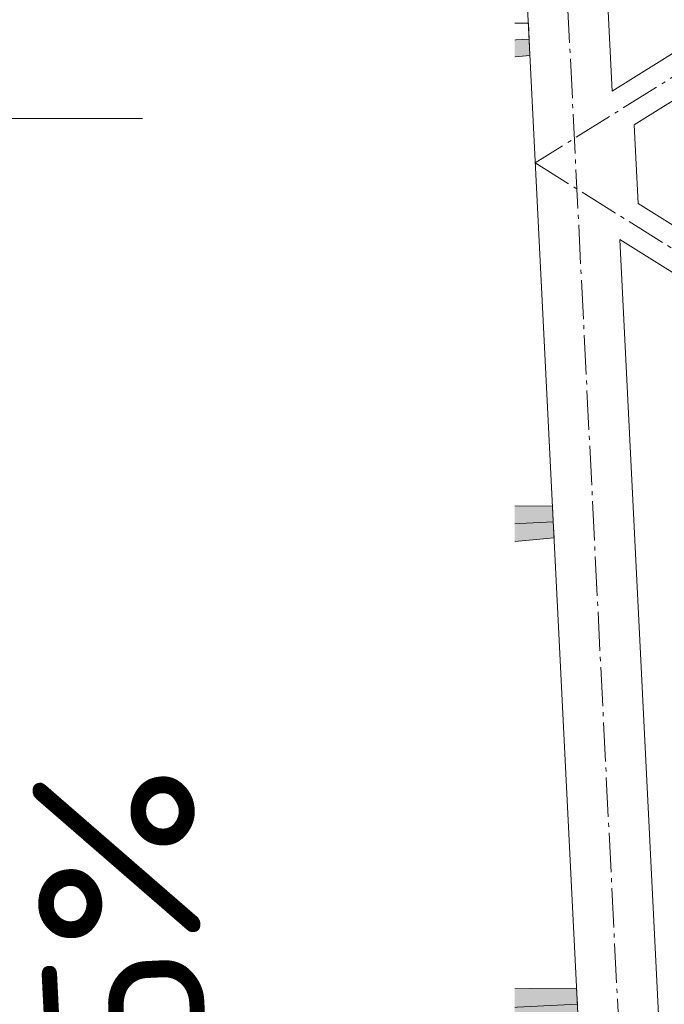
# Model space of a CAD drawing. Header units: millimetres. Extents: x -15830 to 4680139, y -28864 to 2281735.
# Tile 81 of 256: x 118194 to 119794, y 125493 to 127939. Entities that reach past the tile are written whole.
import ezdxf
from ezdxf import colors
from ezdxf.entities.mleader import LeaderData, LeaderLine
from ezdxf.enums import TextEntityAlignment as Align
from ezdxf.math import Vec2, Vec3

# ---------------------------------------------------------------- set-up
doc = ezdxf.new("R2010")
doc.units = ezdxf.units.MM
for name, pattern in [('AM_DIN_G_W050', [13.75, 9.75, -1.5, 1, -1.5]), ('CARKOVANA', [5, 3, -2]), ('DASHDOT', [25.4, 12.7, -6.35, 0, -6.35]), ('HIDDEN', [9.525, 6.35, -3.175])]:
    doc.linetypes.add(name, pattern=pattern)
doc.layers.add('_____detaily', color=1, linetype='Continuous')
for name, color, linetype, lineweight in [('A99_N_kce-pohl', 1, 'Continuous', 9), ('A99_N_kce-rez-sil', 6, 'Continuous', 18), ('A99_N_kce-rez-ten', 4, 'Continuous', 9), ('A99_N_kce-rez-ten @ 200', 4, 'Continuous', 9), ('A99_N_koty-200-vysk', 6, 'Continuous', 9), ('A99_N_sraf', 252, 'Continuous', 0), ('A99_N_txt-popis-50', 240, 'Continuous', 9), ('A99_N_txt-popis-50 @ 200', 240, 'Continuous', 9), ('A99_N_txt-popis-50 @ 50', 240, 'Continuous', 9), ('A99_N_znaceni 200', 5, 'Continuous', 5), ('A99_N_znaceni 50', 5, 'Continuous', 5), ('A99_S_kce-pohl', 7, 'Continuous', 5), ('A99_S_kce-rez-sil', 7, 'Continuous', 15), ('A99_S_kce-rez-ten', 7, 'Continuous', 9), ('A99_S_sraf', 252, 'Continuous', 9)]:
    doc.layers.add(name, color=color, linetype=linetype, lineweight=lineweight)
doc.styles.add('A99_popis', font='isocpeur.ttf')
doc.styles.add('ad_popis 100', font='isocpeur.ttf', dxfattribs={"height": 200})
doc.linetypes.add('IZOLACE', pattern='A,0.00254,-2.54,[134,ltypeshp.shx,S=2.54,R=0,X=-2.54,Y=0],-5.08,[134,ltypeshp.shx,S=2.54,R=180,X=2.54,Y=0],-2.54', length=10.16254)

# ---------------------------------------------------------------- blocks, each defined once
blk = doc.blocks.new('*U50')
at = {"color": 0}
blk.add_line((-0.005, -4.445), (-0.005, -22.145), dxfattribs=at)
at = {"color": 0, "linetype": 'ByBlock', "style": 'A99_popis', "width": 0.953108}
blk.add_attdef('SKLADBA', text='', height=3, rotation=0.0103, dxfattribs=at).set_placement((-2.863, -1.506), (2.855, -1.505), align=Align.FIT)
blk = doc.blocks.new('*U57')
at = {"color": 0}
for p, q in [((-0.721, 4.139), (-4.149, 0.711)), ((4.139, 0.711), (0.711, 4.139)), ((-4.149, -0.721), (-0.721, -4.149)), ((0.711, -4.149), (4.139, -0.721)), ((-0.005, -4.445), (-0.005, -38.56))]:
    blk.add_line(p, q, dxfattribs=at)
for centre, start, end in [((-0.005, 3.424), 45, 135), ((-3.433, -0.005), 135, 225), ((3.424, -0.005), 315, 45), ((-0.005, -3.433), 225, 315)]:
    blk.add_arc(centre, 1.012, start, end, dxfattribs=at)
at = {"color": 0, "linetype": 'ByBlock', "style": 'A99_popis', "width": 0.953108}
blk.add_attdef('SKLADBA', text='', height=3, rotation=0.01026, dxfattribs=at).set_placement((-2.863, -1.506), (2.855, -1.505), align=Align.FIT)
blk = doc.blocks.new('Befestiger_gross')
at = {"layer": '_____detaily', "linetype": 'Continuous', "lineweight": -2}
for p, q in [((0.5, 0.5), (0, 0)), ((0.5, 0.5), (0, 0)), ((0.5, -0.5), (0, 0)), ((0.5, -0.5), (0, 0)), ((2.1, 0.5), (0.5, 0.5)), ((2.1, 0.5), (0.5, 0.5)), ((0.6, 0.5), (0.6, 0.5)), ((0.6, 0.5), (0.6, 0.5)), ((0.6, 0.5), (0.6, 0.5)), ((0.6, 0.5), (0.6, 0.5)), ((1.7, -1), (2.3, 1)), ((2.3, 1), (2.1, 0.5)), ((2.3, 1), (2.5, 0.5)), ((2.3, 1), (2.5, 0.5)), ((3.3, 0.5), (2.5, 0.5)), ((3.3, 0.5), (2.5, 0.5)), ((2.9, -1), (3.5, 1)), ((3.5, 1), (3.3, 0.5)), ((3.5, 1), (3.7, 0.5)), ((3.5, 1), (3.7, 0.5)), ((4.5, 0.5), (3.7, 0.5)), ((4.5, 0.5), (3.7, 0.5)), ((4, -1), (4.7, 1)), ((4.5, 0.5), (4.7, 1)), ((4.7, 1), (4.8, 0.5)), ((4.7, 1), (4.8, 0.5)), ((5.7, 0.5), (4.8, 0.5)), ((5.7, 0.5), (4.8, 0.5)), ((5.2, -1), (5.9, 1)), ((5.7, 0.5), (5.9, 1)), ((5.9, 1), (6, 0.5)), ((5.9, 1), (6, 0.5)), ((6.9, 0.5), (6, 0.5)), ((6, 0.5), (6, 0.5)), ((6.9, 0.5), (6, 0.5)), ((6, 0.5), (6, 0.5)), ((6.4, -1), (7, 1)), ((6.9, 0.5), (7, 1)), ((7, 1), (7.2, 0.5)), ((7, 1), (7.2, 0.5)), ((8.1, 0.5), (7.2, 0.5)), ((8.1, 0.5), (7.2, 0.5)), ((7.6, -1), (8.2, 1)), ((8.1, 0.5), (8.2, 1)), ((8.2, 1), (8.4, 0.5)), ((8.2, 1), (8.4, 0.5)), ((9.3, 0.5), (8.4, 0.5)), ((9.3, 0.5), (8.4, 0.5)), ((8.8, -1), (9.4, 1)), ((9.3, 0.5), (9.4, 1)), ((9.4, 1), (9.6, 0.5)), ((9.4, 1), (9.6, 0.5)), ((10.5, 0.5), (9.6, 0.5)), ((10.5, 0.5), (9.6, 0.5)), ((10, -1), (10.6, 1)), ((10.6, 1), (10.5, 0.5)), ((10.6, 1), (10.8, 0.5)), ((10.6, 1), (10.8, 0.5)), ((11.6, 0.5), (10.8, 0.5)), ((11.6, 0.5), (10.8, 0.5)), ((11.2, -1), (11.8, 1)), ((11.8, 1), (11.6, 0.5)), ((11.8, 1), (12, 0.5)), ((11.8, 1), (12, 0.5)), ((12.8, 0.5), (12, 0.5)), ((12.8, 0.5), (12, 0.5)), ((12.4, -1), (13, 1)), ((13, 1), (12.8, 0.5)), ((13, 1), (13.1, 0.5)), ((13, 1), (13.1, 0.5)), ((14, 0.5), (13.1, 0.5)), ((14, 0.5), (13.1, 0.5)), ((13.5, -1), (14.2, 1)), ((14.2, 1), (14, 0.5)), ((14.2, 1), (14.3, 0.5)), ((14.2, 1), (14.3, 0.5)), ((15.2, 0.5), (14.3, 0.5)), ((14.3, 0.5), (14.3, 0.5)), ((15.2, 0.5), (14.3, 0.5)), ((14.3, 0.5), (14.3, 0.5)), ((14.7, -1), (15.4, 1)), ((15.4, 1), (15.2, 0.5)), ((15.4, 1), (15.5, 0.5)), ((15.4, 1), (15.5, 0.5)), ((16.4, 0.5), (15.5, 0.5)), ((16.4, 0.5), (15.5, 0.5)), ((15.9, -1), (16.5, 1)), ((16.5, 1), (16.4, 0.5)), ((16.5, 1), (16.7, 0.5)), ((16.5, 1), (16.7, 0.5)), ((17.6, 0.5), (16.7, 0.5)), ((17.6, 0.5), (16.7, 0.5)), ((17.1, -1), (17.7, 1)), ((17.7, 1), (17.6, 0.5)), ((17.7, 1), (17.9, 0.5)), ((17.7, 1), (17.9, 0.5)), ((18.8, 0.5), (17.9, 0.5)), ((18.8, 0.5), (17.9, 0.5)), ((18.3, -1), (18.9, 1)), ((18.9, 1), (18.8, 0.5)), ((18.9, 1), (19.1, 0.5)), ((18.9, 1), (19.1, 0.5)), ((19.9, 0.5), (19.1, 0.5)), ((19.9, 0.5), (19.1, 0.5)), ((19.5, -1), (20.1, 1.1)), ((20.1, 1.1), (19.9, 0.5)), ((20.1, 1.1), (20.3, 0.5)), ((20.1, 1.1), (20.3, 0.5)), ((21.1, 0.5), (20.3, 0.5)), ((20.3, 0.5), (20.3, 0.5)), ((21.1, 0.5), (20.3, 0.5)), ((20.3, 0.5), (20.3, 0.5)), ((20.7, -1), (21.3, 1.1)), ((21.3, 1.1), (21.1, 0.5)), ((21.3, 1.1), (21.5, 0.5)), ((21.3, 1.1), (21.5, 0.5)), ((22.3, 0.5), (21.5, 0.5)), ((22.3, 0.5), (21.5, 0.5)), ((21.8, -1), (22.5, 1.1)), ((22.5, 1.1), (22.3, 0.5)), ((22.5, 1.1), (22.6, 0.5)), ((22.5, 1.1), (22.6, 0.5)), ((23.5, 0.5), (22.6, 0.5)), ((23.5, 0.5), (22.6, 0.5)), ((23, -1), (23.7, 1.1)), ((23.7, 1.1), (23.5, 0.5)), ((23.7, 1.1), (23.8, 0.5)), ((23.7, 1.1), (23.8, 0.5)), ((24.7, 0.5), (23.8, 0.5)), ((24.7, 0.5), (23.8, 0.5)), ((24.2, -1), (24.9, 1.1)), ((24.9, 1.1), (24.7, 0.5)), ((24.9, 1.1), (25, 0.5)), ((24.9, 1.1), (25, 0.5)), ((25.9, 0.5), (25, 0.5)), ((25.9, 0.5), (25, 0.5)), ((25.4, -1), (26, 1.1)), ((26, 1.1), (25.9, 0.5)), ((26, 1.1), (26.2, 0.5)), ((26, 1.1), (26.2, 0.5)), ((27, 0.5), (26.2, 0.5)), ((27, 0.5), (26.2, 0.5)), ((26.5, -1), (27.2, 1)), ((27.2, 1), (27, 0.5)), ((27.2, 1), (27.3, 0.5)), ((27.2, 1), (27.3, 0.5)), ((28.2, 0.5), (27.3, 0.5)), ((28.2, 0.5), (27.3, 0.5)), ((27.7, -1), (28.4, 1)), ((28.4, 1), (28.2, 0.5)), ((28.4, 1), (28.5, 0.5)), ((28.4, 1), (28.5, 0.5)), ((29.4, 0.5), (28.5, 0.5)), ((28.5, 0.5), (28.5, 0.5)), ((29.4, 0.5), (28.5, 0.5)), ((28.5, 0.5), (28.5, 0.5)), ((28.9, -1), (29.6, 1)), ((29.6, 1), (29.4, 0.5)), ((29.6, 1), (29.7, 0.5)), ((29.6, 1), (29.7, 0.5)), ((30.6, 0.5), (29.7, 0.5)), ((30.6, 0.5), (29.7, 0.5)), ((30.1, -1), (30.7, 1)), ((30.7, 1), (30.6, 0.5)), ((30.7, 1), (30.9, 0.5)), ((30.7, 1), (30.9, 0.5)), ((31.8, 0.5), (30.9, 0.5)), ((31.8, 0.5), (30.9, 0.5)), ((31.3, -1), (31.9, 1)), ((31.9, 1), (31.8, 0.5)), ((31.9, 1), (32.1, 0.5)), ((31.9, 1), (32.1, 0.5)), ((33, 0.5), (32.1, 0.5)), ((33, 0.5), (32.1, 0.5)), ((32.5, -1), (33.1, 1)), ((33.1, 1), (33, 0.5)), ((33.1, 1), (33.3, 0.5)), ((33.1, 1), (33.3, 0.5)), ((34.1, 0.5), (33.3, 0.5)), ((34.1, 0.5), (33.3, 0.5)), ((33.7, -1), (34.3, 1)), ((34.3, 1), (34.1, 0.5)), ((34.3, 1), (34.5, 0.5)), ((34.3, 1), (34.5, 0.5)), ((36.5, 0.5), (34.5, 0.5)), ((36.5, 0.5), (34.5, 0.5)), ((36.5, 0.5), (37.3, 1.4)), ((36.5, 0.5), (37.3, 1.4)), ((37.3, -1.4), (37.3, 1.4)), ((37.3, -1.4), (37.3, 1.4)), ((1.5, -0.5), (0.5, -0.5)), ((1.5, -0.5), (0.5, -0.5)), ((1.5, -0.5), (1.7, -1)), ((1.5, -0.5), (1.7, -1)), ((1.7, -1), (1.8, -0.5)), ((2.7, -0.5), (1.8, -0.5)), ((2.7, -0.5), (1.8, -0.5)), ((2.7, -0.5), (2.9, -1)), ((2.7, -0.5), (2.9, -1)), ((2.9, -1), (3, -0.5)), ((3.9, -0.5), (3, -0.5)), ((3.9, -0.5), (3, -0.5)), ((3.9, -0.5), (4, -1)), ((3.9, -0.5), (4, -1)), ((4.2, -0.5), (4, -1)), ((5.1, -0.5), (4.2, -0.5)), ((5.1, -0.5), (4.2, -0.5)), ((5.1, -0.5), (5.2, -1)), ((5.1, -0.5), (5.2, -1)), ((5.4, -0.5), (5.2, -1)), ((6.3, -0.5), (5.4, -0.5)), ((6.3, -0.5), (5.4, -0.5)), ((6.3, -0.5), (6.4, -1)), ((6.3, -0.5), (6.4, -1)), ((6.6, -0.5), (6.4, -1)), ((7.4, -0.5), (6.6, -0.5)), ((7.4, -0.5), (6.6, -0.5)), ((7.4, -0.5), (7.6, -1)), ((7.4, -0.5), (7.6, -1)), ((7.8, -0.5), (7.6, -1)), ((8.6, -0.5), (7.8, -0.5)), ((8.6, -0.5), (7.8, -0.5)), ((8.6, -0.5), (8.8, -1)), ((8.6, -0.5), (8.8, -1)), ((8.9, -0.5), (8.8, -1)), ((9.8, -0.5), (8.9, -0.5)), ((9.8, -0.5), (8.9, -0.5)), ((9.8, -0.5), (10, -1)), ((9.8, -0.5), (10, -1)), ((10.1, -0.5), (10, -1)), ((11, -0.5), (10.1, -0.5)), ((11, -0.5), (10.1, -0.5)), ((11, -0.5), (11.2, -1)), ((11, -0.5), (11.2, -1)), ((11.3, -0.5), (11.2, -1)), ((12.2, -0.5), (11.3, -0.5)), ((12.2, -0.5), (11.3, -0.5)), ((12.2, -0.5), (12.3, -1)), ((12.2, -0.5), (12.3, -1)), ((12.5, -0.5), (12.3, -1)), ((13.4, -0.5), (12.5, -0.5)), ((13.4, -0.5), (12.5, -0.5)), ((13.4, -0.5), (13.5, -1)), ((13.4, -0.5), (13.5, -1)), ((13.7, -0.5), (13.5, -1)), ((14.6, -0.5), (13.7, -0.5)), ((14.6, -0.5), (13.7, -0.5)), ((14.6, -0.5), (14.7, -1)), ((14.6, -0.5), (14.7, -1)), ((14.9, -0.5), (14.7, -1)), ((15.7, -0.5), (14.9, -0.5)), ((15.7, -0.5), (14.9, -0.5)), ((15.7, -0.5), (15.9, -1)), ((15.7, -0.5), (15.9, -1)), ((16.1, -0.5), (15.9, -1)), ((16.9, -0.5), (16.1, -0.5)), ((16.9, -0.5), (16.1, -0.5)), ((16.9, -0.5), (17.1, -1)), ((16.9, -0.5), (17.1, -1)), ((17.2, -0.5), (17.1, -1)), ((18.1, -0.5), (17.2, -0.5)), ((18.1, -0.5), (17.2, -0.5)), ((18.1, -0.5), (18.3, -1)), ((18.1, -0.5), (18.3, -1)), ((18.4, -0.5), (18.3, -1)), ((19.3, -0.5), (18.4, -0.5)), ((19.3, -0.5), (18.4, -0.5)), ((19.3, -0.5), (19.5, -1)), ((19.3, -0.5), (19.5, -1)), ((19.6, -0.5), (19.5, -1)), ((20.5, -0.5), (19.6, -0.5)), ((20.5, -0.5), (19.6, -0.5)), ((20.5, -0.5), (20.7, -1)), ((20.5, -0.5), (20.7, -1)), ((20.8, -0.5), (20.7, -1)), ((21.7, -0.5), (20.8, -0.5)), ((21.7, -0.5), (20.8, -0.5)), ((21.7, -0.5), (21.8, -1)), ((21.7, -0.5), (21.8, -1)), ((22, -0.5), (21.8, -1)), ((22.9, -0.5), (22, -0.5)), ((22.9, -0.5), (22, -0.5)), ((22.9, -0.5), (23, -1)), ((22.9, -0.5), (23, -1)), ((23.2, -0.5), (23, -1)), ((24.1, -0.5), (23.2, -0.5)), ((24.1, -0.5), (23.2, -0.5)), ((24.1, -0.5), (24.2, -1)), ((24.1, -0.5), (24.2, -1)), ((24.4, -0.5), (24.2, -1)), ((25.3, -0.5), (24.4, -0.5)), ((25.3, -0.5), (24.4, -0.5)), ((25.3, -0.5), (25.4, -1)), ((25.3, -0.5), (25.4, -1)), ((25.6, -0.5), (25.4, -1)), ((26.4, -0.5), (25.6, -0.5)), ((26.4, -0.5), (25.6, -0.5)), ((26.4, -0.5), (26.5, -1)), ((26.4, -0.5), (26.5, -1)), ((26.7, -0.5), (26.5, -1)), ((27.6, -0.5), (26.7, -0.5)), ((27.6, -0.5), (26.7, -0.5)), ((27.6, -0.5), (27.7, -1)), ((27.6, -0.5), (27.7, -1)), ((27.9, -0.5), (27.7, -1)), ((28.8, -0.5), (27.9, -0.5)), ((28.8, -0.5), (27.9, -0.5)), ((28.8, -0.5), (28.9, -1)), ((28.8, -0.5), (28.9, -1)), ((29.1, -0.5), (28.9, -1)), ((30, -0.5), (29.1, -0.5)), ((30, -0.5), (29.1, -0.5)), ((30, -0.5), (30.1, -1)), ((30, -0.5), (30.1, -1)), ((30.3, -0.5), (30.1, -1)), ((31.1, -0.5), (30.3, -0.5)), ((31.1, -0.5), (30.3, -0.5)), ((31.1, -0.5), (31.3, -1)), ((31.1, -0.5), (31.3, -1)), ((31.5, -0.5), (31.3, -1)), ((32.3, -0.5), (31.5, -0.5)), ((32.3, -0.5), (31.5, -0.5)), ((32.3, -0.5), (32.5, -1)), ((32.3, -0.5), (32.5, -1)), ((32.6, -0.5), (32.5, -1)), ((33.5, -0.5), (32.6, -0.5)), ((33.5, -0.5), (32.6, -0.5)), ((33.5, -0.5), (33.7, -1)), ((33.5, -0.5), (33.7, -1)), ((33.8, -0.5), (33.7, -1)), ((36.5, -0.5), (33.8, -0.5)), ((36.5, -0.5), (33.8, -0.5)), ((36.5, -0.5), (37.3, -1.4)), ((36.5, -0.5), (37.3, -1.4))]:
    blk.add_line(p, q, dxfattribs=at)
blk = doc.blocks.new('*U926')
at = {"layer": 'A99_N_txt-popis-50 @ 50', "lineweight": 9}
ml = blk.add_multileader_mtext('Standard', dxfattribs=at)
ml.set_content('\\A1;{\\C256;odvodňovací systém \\Pbude součásti \\Pdodávky opláštění}', color=1, style='A99_popis')
ml.set_leader_properties(color=256, linetype='ByLayer', lineweight=-1)
ml.build(insert=Vec2(0, 0))
ml.multileader.update_dxf_attribs({"dogleg_length": 1, "arrow_head_size": 75, "scale": 50})
ctx = ml.context
ctx.base_point, ctx.scale, ctx.char_height, ctx.arrow_head_size, ctx.landing_gap_size, ctx.plane_origin, ctx.plane_x_axis, ctx.plane_y_axis = Vec3(118618.1, 91672), 50, 100, 75, 62.5, Vec3(122104.1, 85760.8), Vec3(0, 1), Vec3(-1, 0)
notes = []
notes.append((ctx, [(1, (1, 1, 0), (118618.1, 93153.3), (0, -1), 146.2, [(0, [(119864.3, 93153.3)], 0, [])])]))
ctx.mtext.insert, ctx.mtext.text_direction, ctx.mtext.rotation, ctx.mtext.width, ctx.mtext.defined_height, ctx.mtext.flow_direction = Vec3(118553.1, 91734.5), Vec3(0, 1), 1.570796, 1255, 15.9, 5
ctx.mtext.has_bg_fill, ctx.mtext.bg_color, ctx.mtext.bg_scale_factor, ctx.mtext.bg_transparency, ctx.mtext.use_window_bg_color = 1, -1073741824, 1, 0, 1
for ctx, leaders in notes:
    for number, flags, end, landing, length, lines in leaders:
        leader = LeaderData()
        leader.index, (leader.has_last_leader_line, leader.has_dogleg_vector, leader.attachment_direction) = number, flags
        leader.last_leader_point, leader.dogleg_vector, leader.dogleg_length = Vec3(end), Vec3(landing), length
        for number, points, colour, breaks in lines:
            line = LeaderLine()
            line.index, line.vertices, line.color, line.breaks = number, Vec3.list(points), colors.encode_raw_color(colour), breaks
            leader.lines.append(line)
        ctx.leaders.append(leader)
at = {"layer": 'A99_N_txt-popis-50 @ 200', "lineweight": 9}
ml = blk.add_multileader_mtext('Standard', dxfattribs=at)
ml.set_content('\\A1;{\\C256;odvodňovací systém \\Pbude součásti \\Pdodávky opláštění}', color=1, style='A99_popis')
ml.set_leader_properties(color=256, linetype='ByLayer', lineweight=-1)
ml.build(insert=Vec2(0, 0))
ml.multileader.update_dxf_attribs({"dogleg_length": 1, "arrow_head_size": 300, "scale": 200})
ctx = ml.context
ctx.base_point, ctx.scale, ctx.char_height, ctx.arrow_head_size, ctx.landing_gap_size, ctx.plane_origin, ctx.plane_x_axis, ctx.plane_y_axis = Vec3(117949, 82248.3), 200, 400, 300, 250, Vec3(122104.1, 85760.8), Vec3(0, 1), Vec3(-1, 0)
notes = []
notes.append((ctx, [(1, (1, 1, 0), (117949, 92478.3), (0, -1), 4890, [(0, [(119864.3, 93153.3)], 0, [])])]))
ctx.mtext.insert, ctx.mtext.text_direction, ctx.mtext.rotation, ctx.mtext.width, ctx.mtext.defined_height, ctx.mtext.flow_direction = Vec3(117689, 82498.3), Vec3(0, 1), 1.570796, 5020, 63.5, 5
ctx.mtext.has_bg_fill, ctx.mtext.bg_color, ctx.mtext.bg_scale_factor, ctx.mtext.bg_transparency, ctx.mtext.use_window_bg_color = 1, -1073741824, 1, 0, 1
for ctx, leaders in notes:
    for number, flags, end, landing, length, lines in leaders:
        leader = LeaderData()
        leader.index, (leader.has_last_leader_line, leader.has_dogleg_vector, leader.attachment_direction) = number, flags
        leader.last_leader_point, leader.dogleg_vector, leader.dogleg_length = Vec3(end), Vec3(landing), length
        for number, points, colour, breaks in lines:
            line = LeaderLine()
            line.index, line.vertices, line.color, line.breaks = number, Vec3.list(points), colors.encode_raw_color(colour), breaks
            leader.lines.append(line)
        ctx.leaders.append(leader)

msp = doc.modelspace()

# ---------------------------------------------------------------- hatches: boundary and pattern name
at = {"layer": 'A99_N_kce-rez-ten', "lineweight": 0, "transparency": 33554562}
h = msp.add_hatch(dxfattribs=at)
h.set_pattern_fill('ANSI31', color=1, scale=50)
h.set_pattern_definition([(135, (123068.95, 93398.5855), (-4.4194174, -4.4194174), [])])
h.paths.add_polyline_path([(118488.95, 127825.752), (118648.95, 127825.752), (118648.95, 127840.752), (118488.95, 127840.752)])
h = msp.add_hatch(dxfattribs=at)
h.set_pattern_fill('ANSI31', color=1, scale=50)
h.set_pattern_definition([(135, (123068.95, 93326.0855), (-4.4194174, -4.4194174), [])])
h.paths.add_polyline_path([(118508.95, 127730.752), (118508.95, 127825.752), (118488.95, 127825.752), (118488.95, 127738.252)])
at = {"layer": 'A99_N_kce-rez-ten', "lineweight": 0}
for points in [[(118637.95, 127808.251), (118637.95, 127793.251), (118638.95, 127793.251), (118638.95, 127808.251)], [(118469.667, 127800.752), (118469.667, 127785.752), (118470.667, 127785.752), (118470.667, 127800.752)], [(118511.95, 127800.752), (118511.95, 127785.752), (118510.95, 127785.752), (118510.95, 127800.752)]]:
    msp.add_hatch(color=1, dxfattribs=at).paths.add_polyline_path(points)
at = {"layer": 'A99_N_kce-rez-ten @ 200', "linetype": 'Continuous', "lineweight": 0}
h = msp.add_hatch(dxfattribs=at)
h.set_pattern_fill('HONEY', color=1, scale=0.25, style=2)
h.set_pattern_definition([(90, (-86071.0497, -922704.248), (-5.41265875, 9.375), [6.25, -12.5]), (210, (-86071.0497, -922704.248), (-5.412658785, -9.37499998), [6.25, -12.5]), (150, (-86071.0497, -922704.248), (-10.825317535, 2e-08), [-12.5, 6.25])])
h.paths.add_polyline_path([(118510.95, 127767.752), (118646.95, 127768.752), (118646.95, 127823.752), (118510.95, 127823.752)])
h = msp.add_hatch(dxfattribs=at)
h.set_pattern_fill('HONEY', color=1, scale=0.25, style=2)
h.set_pattern_definition([(90, (-86191.5497, -922730.248), (-5.41265875, 9.375), [6.25, -12.5]), (210, (-86191.5497, -922730.248), (-5.412658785, -9.37499998), [6.25, -12.5]), (150, (-86191.5497, -922730.248), (-10.825317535, 2e-08), [-12.5, 6.25])])
h.paths.add_polyline_path([(118472.45, 127769.752), (118472.45, 127799.752), (118397.45, 127799.752), (118397.45, 127773.752), (118454.95, 127773.252), (118454.95, 127769.752)])
at = {"layer": 'A99_N_sraf', "lineweight": 0, "transparency": 33554562}
h = msp.add_hatch(dxfattribs=at)
h.set_pattern_fill('HONEY', color=1, scale=75)
h.set_pattern_definition([(0, (-86071.05, 94283.252), (14.0625, 8.11898812), [9.375, -18.75]), (120, (-86071.05, 94283.252), (-14.06249997, 8.11898818), [9.375, -18.75]), (60, (-86071.05, 94283.252), (3e-08, 16.2379763), [-18.75, 9.375])])
h.paths.add_polyline_path([(118508.95, 127765.752), (118508.944, 127726.847), (118664.406, 127657.602), (118675.891, 127736.755), (118648.95, 127765.752)])
h = msp.add_hatch(dxfattribs=at)
h.set_pattern_fill('HONEY', color=1, scale=75)
h.set_pattern_definition([(272.86, (118990.93, 127436.099), (8.81053, -13.63988), [9.375, -18.75]), (32.86, (118990.93, 127436.099), (7.40722, 14.4501), [9.375, -18.75]), (332.86, (118990.93, 127436.099), (16.21775, 0.8102), [-18.75, 9.375])])
h.paths.add_polyline_path([(118988.231, 127490.127), (118982.167, 127611.497), (118885.428, 127625.533)])
at = {"layer": 'A99_S_sraf', "lineweight": 0, "transparency": 33554687}
h = msp.add_hatch(dxfattribs=at)
h.set_pattern_fill('ZELEZOBETON', color=256, scale=10)
h.set_pattern_definition([(45, (-86071.05, 94283.25), (-35.355339, 35.355339), []), (45, (-86056.91, 94283.25), (-35.355339, 35.355339), []), (45, (-86028.623, 94283.25), (-21.213203, 49.497475), [20, -10, 0, -10])])
h.paths.add_polyline_path([(119508.531, 121885.385), (119569.478, 121888.43), (119707.001, 121895.3), (119758.22, 121897.859), (119756.222, 121937.809), (119526.012, 121936.321), (119471.126, 123034.951), (119700.341, 123056.414), (119696.349, 123136.315), (119466.137, 123134.826), (119411.252, 124233.456), (119640.367, 124254.91), (119636.372, 124334.819), (119406.262, 124333.331), (119351.377, 125431.961), (119580.442, 125453.411), (119576.447, 125533.324), (119346.387, 125531.837), (119291.502, 126630.467), (119520.716, 126651.93), (119516.521, 126731.829), (119286.512, 126730.342), (119231.627, 127828.972), (119460.592, 127850.412), (119458.594, 127890.373), (118649.855, 127849.97), (118654.345, 127760.082), (119219.136, 127678.161)])
at = {"layer": 'A99_S_sraf', "linetype": 'Continuous', "lineweight": 0, "ltscale": 2, "transparency": 33554562}
h = msp.add_hatch(dxfattribs=at)
h.set_pattern_fill('BETON-LEHKY', color=256, scale=10)
h.set_pattern_definition([(137.86, (119497.84, 121899.01), (-26.83778, -29.6603), []), (92.86, (119482.357, 121943.362), (-29.6603, 26.83778), [5, -51.56854]), (137.86, (119482.108, 121948.356), (-26.83778, -29.6603), [5, -35]), (182.86, (119478.4, 121951.71), (-26.83778, -29.6603), [5, -51.56854]), (227.86, (119473.406, 121951.46), (29.6603, -26.83778), [5, -35]), (92.86, (119470.3, 121942.76), (-29.6603, 26.83778), [5, -51.56854]), (137.86, (119474.01, 121939.405), (-26.83778, -29.6603), [5, -35]), (182.86, (119479.002, 121939.655), (-26.83778, -29.6603), [5, -51.56854]), (227.86, (119482.357, 121943.362), (29.6603, -26.83778), [5, -35]), (137.86, (119465.08, 121955.62), (-26.83778, -29.6603), [10, -30])])
h.paths.add_polyline_path([(119452.598, 121802.491), (119159.71, 127665.18), (119214.642, 127667.924), (119507.529, 121805.235)])

# ---------------------------------------------------------------- linework, layer by layer
at = {"layer": 'A99_N_kce-pohl', "lineweight": 5}
for points in [[(118488.95, 127840.752), (118488.95, 130583.252)], [(118548.95, 127673.252), (118578.95, 127673.252), (118578.95, 127663.252), (118533.95, 127658.252), (118473.95, 127718.252), (118473.95, 127763.252), (118443.95, 127763.252)]]:
    msp.add_lwpolyline(points, dxfattribs=at)
at = {"layer": 'A99_N_kce-pohl', "linetype": 'Continuous', "lineweight": 0}
msp.add_lwpolyline([(118664.406, 127657.602), (118508.944, 127726.847), (118508.95, 127765.752), (118648.95, 127765.752), (118675.891, 127736.755)], close=True, dxfattribs=at)
at = {"layer": 'A99_N_kce-pohl', "lineweight": 0}
for points in [[(118664.406, 127657.602), (118675.893, 127736.773)], [(119143.537, 127588.083), (118664.406, 127657.602)], [(118990.93, 127436.099), (118982.167, 127611.497)]]:
    msp.add_lwpolyline(points, dxfattribs=at)
at = {"layer": 'A99_N_kce-pohl', "linetype": 'Continuous'}
for points in [[(118478.274, 127693.635), (118504.916, 127663.798), (118489.998, 127650.477), (118463.356, 127680.314)], [(118478.074, 127690.105), (118501.386, 127663.998), (118490.197, 127654.007), (118466.885, 127680.114)]]:
    msp.add_lwpolyline(points, close=True, dxfattribs=at)
for points in [[(118504.915, 127663.799), (118478.274, 127693.635)], [(118489.997, 127650.477), (118463.89, 127627.165)]]:
    msp.add_lwpolyline(points, dxfattribs=at)
at = {"layer": 'A99_N_kce-pohl'}
msp.add_lwpolyline([(118493.78, 120608.252), (118493.78, 127653.252)], dxfattribs=at)
at = {"layer": 'A99_N_kce-pohl', "linetype": 'Continuous', "lineweight": 5}
for radius, start, end in [(4410, 137.907908, 222.092092), (4355, 137.904509, 221.569236)]:
    msp.add_arc((121736.45, 130583.252), radius, start, end, dxfattribs=at)
at = {"layer": 'A99_N_kce-rez-sil', "color": 1, "linetype": 'Continuous', "lineweight": 5}
for radius, start, end in [(4400, 137.907908, 222.092092), (4375, 137.906029, 222.093971)]:
    msp.add_arc((121736.45, 130583.252), radius, start, end, dxfattribs=at)
at = {"layer": 'A99_N_kce-rez-ten', "color": 1, "lineweight": 0}
for p, q in [((118636.589, 127805.124), (118636.95, 127808.751)), ((118637.95, 127808.751), (118636.95, 127808.751)), ((118637.95, 127808.751), (118636.95, 127808.751)), ((118637.95, 127792.751), (118637.95, 127808.751)), ((118637.95, 127808.251), (118637.95, 127793.251)), ((118638.95, 127808.251), (118637.95, 127808.251)), ((118638.95, 127793.251), (118638.95, 127808.251)), ((118464.369, 127796.837), (118464.369, 127789.752)), ((118467.513, 127797.625), (118465.156, 127797.624)), ((118467.437, 127795.263), (118465.156, 127795.263)), ((118467.513, 127795.263), (118465.156, 127795.263)), ((118467.513, 127791.326), (118465.156, 127791.326)), ((118467.513, 127788.965), (118465.156, 127788.964)), ((118468.305, 127798.295), (118467.805, 127798.295)), ((118467.805, 127798.295), (118467.805, 127788.295)), ((118468.305, 127788.295), (118467.805, 127788.295)), ((118468.305, 127797.625), (118468.667, 127801.252)), ((118468.305, 127798.295), (118468.305, 127788.295)), ((118468.305, 127797.625), (118468.305, 127788.965)), ((118468.667, 127785.252), (118468.305, 127788.965)), ((118469.667, 127801.252), (118468.667, 127801.252)), ((118469.667, 127801.252), (118468.667, 127801.252)), ((118469.667, 127785.252), (118468.667, 127785.252)), ((118469.667, 127785.252), (118468.667, 127785.252)), ((118469.667, 127785.252), (118469.667, 127801.252)), ((118469.667, 127800.752), (118469.667, 127785.752)), ((118470.667, 127800.752), (118469.667, 127800.752)), ((118469.667, 127785.752), (118470.667, 127785.752)), ((118470.667, 127785.752), (118469.667, 127785.752)), ((118470.667, 127785.752), (118470.667, 127800.752)), ((118508.95, 127796.402), (118470.667, 127796.402)), ((118508.95, 127790.102), (118470.667, 127790.102)), ((118510.949, 127785.752), (118511.95, 127785.752)), ((118510.95, 127785.752), (118510.95, 127800.752)), ((118510.95, 127800.752), (118511.95, 127800.752)), ((118511.95, 127785.752), (118510.95, 127785.752)), ((118511.95, 127801.252), (118512.95, 127801.252)), ((118511.95, 127785.252), (118511.95, 127801.252)), ((118511.95, 127801.252), (118512.95, 127801.252)), ((118511.95, 127800.752), (118511.95, 127785.752)), ((118511.95, 127785.252), (118512.95, 127785.252)), ((118511.95, 127785.252), (118512.95, 127785.252)), ((118513.312, 127797.625), (118512.95, 127801.252)), ((118512.95, 127785.252), (118513.311, 127788.965)), ((118513.312, 127798.295), (118513.311, 127788.295)), ((118513.312, 127797.625), (118513.311, 127788.965)), ((118513.311, 127788.295), (118513.811, 127788.295)), ((118513.312, 127798.295), (118513.812, 127798.295)), ((118513.812, 127798.295), (118513.811, 127788.295)), ((118514.104, 127797.625), (118516.461, 127797.624)), ((118514.104, 127795.263), (118516.461, 127795.263)), ((118514.104, 127791.326), (118516.461, 127791.326)), ((118514.104, 127788.965), (118516.461, 127788.964)), ((118514.18, 127795.263), (118516.461, 127795.263)), ((118517.236, 127795.502), (118517.755, 127796.402)), ((118518.346, 127791.002), (118517.236, 127795.502)), ((118517.248, 127796.837), (118517.248, 127789.752)), ((118518.346, 127791.002), (118517.558, 127791.002)), ((118518.866, 127790.102), (118517.755, 127796.402)), ((118518.275, 127795.502), (118517.755, 127796.402)), ((118519.386, 127791.002), (118518.275, 127795.502)), ((118519.036, 127795.502), (118518.275, 127795.502)), ((118518.866, 127790.102), (118518.346, 127791.002)), ((118518.866, 127790.102), (118519.386, 127791.002)), ((118519.036, 127795.502), (118519.555, 127796.402)), ((118520.146, 127791.002), (118519.036, 127795.502)), ((118520.146, 127791.002), (118519.358, 127791.002)), ((118520.666, 127790.102), (118519.555, 127796.402)), ((118520.075, 127795.502), (118519.555, 127796.402)), ((118521.186, 127791.002), (118520.075, 127795.502)), ((118520.836, 127795.502), (118520.075, 127795.502)), ((118520.666, 127790.102), (118520.146, 127791.002)), ((118520.666, 127790.102), (118521.186, 127791.002)), ((118520.836, 127795.502), (118521.355, 127796.402)), ((118521.946, 127791.002), (118520.836, 127795.502)), ((118521.946, 127791.002), (118521.158, 127791.002)), ((118522.466, 127790.102), (118521.355, 127796.402)), ((118521.875, 127795.502), (118521.355, 127796.402)), ((118522.986, 127791.002), (118521.875, 127795.502)), ((118522.636, 127795.502), (118521.875, 127795.502)), ((118522.466, 127790.102), (118521.946, 127791.002)), ((118522.466, 127790.102), (118522.986, 127791.002)), ((118522.636, 127795.502), (118523.155, 127796.402)), ((118523.746, 127791.002), (118522.636, 127795.502)), ((118523.746, 127791.002), (118522.958, 127791.002)), ((118524.266, 127790.102), (118523.155, 127796.402)), ((118523.675, 127795.502), (118523.155, 127796.402)), ((118524.786, 127791.002), (118523.675, 127795.502)), ((118524.436, 127795.502), (118523.675, 127795.502)), ((118524.266, 127790.102), (118523.746, 127791.002)), ((118524.266, 127790.102), (118524.786, 127791.002)), ((118524.436, 127795.502), (118524.955, 127796.402)), ((118525.546, 127791.002), (118524.436, 127795.502)), ((118525.546, 127791.002), (118524.758, 127791.002)), ((118526.066, 127790.102), (118524.955, 127796.402)), ((118525.475, 127795.502), (118524.955, 127796.402)), ((118526.586, 127791.002), (118525.475, 127795.502)), ((118526.236, 127795.502), (118525.475, 127795.502)), ((118526.066, 127790.102), (118525.546, 127791.002)), ((118526.066, 127790.102), (118526.586, 127791.002)), ((118526.236, 127795.502), (118526.755, 127796.402)), ((118527.346, 127791.002), (118526.236, 127795.502)), ((118527.346, 127791.002), (118526.558, 127791.002)), ((118527.866, 127790.102), (118526.755, 127796.402)), ((118527.275, 127795.502), (118526.755, 127796.402)), ((118528.386, 127791.002), (118527.275, 127795.502)), ((118528.036, 127795.502), (118527.275, 127795.502)), ((118527.866, 127790.102), (118527.346, 127791.002)), ((118527.866, 127790.102), (118528.386, 127791.002)), ((118528.036, 127795.502), (118528.555, 127796.402)), ((118529.146, 127791.002), (118528.036, 127795.502)), ((118529.146, 127791.002), (118528.358, 127791.002)), ((118529.666, 127790.102), (118528.555, 127796.402)), ((118529.075, 127795.502), (118528.555, 127796.402)), ((118530.186, 127791.002), (118529.075, 127795.502)), ((118529.836, 127795.502), (118529.075, 127795.502)), ((118529.666, 127790.102), (118529.146, 127791.002)), ((118529.666, 127790.102), (118530.186, 127791.002)), ((118529.836, 127795.502), (118530.186, 127796.108)), ((118530.186, 127794.084), (118529.836, 127795.502)), ((118530.186, 127791.002), (118530.186, 127796.108)), ((118530.883, 127795.315), (118530.186, 127795.502)), ((118530.186, 127791.002), (118530.883, 127791.189)), ((118530.883, 127791.189), (118530.883, 127795.315)), ((118632.652, 127804.336), (118632.653, 127797.251)), ((118635.797, 127805.124), (118633.44, 127805.123)), ((118635.721, 127802.762), (118633.44, 127802.762)), ((118635.797, 127802.762), (118633.44, 127802.762)), ((118635.797, 127798.825), (118633.44, 127798.825)), ((118635.797, 127796.464), (118633.44, 127796.463)), ((118636.589, 127805.794), (118636.089, 127805.794)), ((118636.089, 127805.794), (118636.089, 127795.794)), ((118636.589, 127795.794), (118636.089, 127795.794)), ((118636.589, 127805.794), (118636.589, 127795.794)), ((118636.589, 127805.124), (118636.589, 127796.464)), ((118636.95, 127792.751), (118636.589, 127796.464)), ((118637.95, 127792.751), (118636.95, 127792.751)), ((118637.95, 127792.751), (118636.95, 127792.751)), ((118637.95, 127793.251), (118638.95, 127793.251)), ((118638.951, 127793.251), (118637.95, 127793.251)), ((118686.234, 127803.901), (118638.95, 127803.901)), ((118686.234, 127797.601), (118638.95, 127797.601)), ((118686.65, 127797.601), (118685.539, 127803.901)), ((118687.169, 127798.501), (118686.059, 127803.001)), ((118686.819, 127803.001), (118686.059, 127803.001)), ((118686.65, 127797.601), (118686.13, 127798.501)), ((118686.65, 127797.601), (118687.169, 127798.501)), ((118686.819, 127803.001), (118687.339, 127803.901)), ((118687.93, 127798.501), (118686.819, 127803.001)), ((118687.93, 127798.501), (118687.142, 127798.501)), ((118688.45, 127797.601), (118687.339, 127803.901)), ((118687.859, 127803.001), (118687.339, 127803.901)), ((118688.969, 127798.501), (118687.859, 127803.001)), ((118688.619, 127803.001), (118687.859, 127803.001)), ((118688.45, 127797.601), (118687.93, 127798.501)), ((118688.45, 127797.601), (118688.969, 127798.501)), ((118688.619, 127803.001), (118689.139, 127803.901)), ((118689.73, 127798.501), (118688.619, 127803.001)), ((118689.73, 127798.501), (118688.942, 127798.501)), ((118690.25, 127797.601), (118689.139, 127803.901)), ((118689.659, 127803.001), (118689.139, 127803.901)), ((118690.769, 127798.501), (118689.659, 127803.001)), ((118690.419, 127803.001), (118689.659, 127803.001)), ((118690.25, 127797.601), (118689.73, 127798.501)), ((118690.25, 127797.601), (118690.769, 127798.501)), ((118690.419, 127803.001), (118690.939, 127803.901)), ((118691.53, 127798.501), (118690.419, 127803.001)), ((118691.53, 127798.501), (118690.742, 127798.501)), ((118692.05, 127797.601), (118690.939, 127803.901)), ((118691.459, 127803.001), (118690.939, 127803.901)), ((118692.569, 127798.501), (118691.459, 127803.001)), ((118692.219, 127803.001), (118691.459, 127803.001)), ((118692.05, 127797.601), (118691.53, 127798.501)), ((118692.05, 127797.601), (118692.569, 127798.501)), ((118692.219, 127803.001), (118692.739, 127803.901)), ((118693.33, 127798.501), (118692.219, 127803.001)), ((118693.33, 127798.501), (118692.542, 127798.501)), ((118693.85, 127797.601), (118692.739, 127803.901)), ((118693.259, 127803.001), (118692.739, 127803.901)), ((118694.369, 127798.501), (118693.259, 127803.001)), ((118694.019, 127803.001), (118693.259, 127803.001)), ((118693.85, 127797.601), (118693.33, 127798.501)), ((118693.85, 127797.601), (118694.369, 127798.501)), ((118694.019, 127803.001), (118694.539, 127803.901)), ((118695.13, 127798.501), (118694.019, 127803.001)), ((118695.13, 127798.501), (118694.342, 127798.501)), ((118695.65, 127797.601), (118694.539, 127803.901)), ((118695.059, 127803.001), (118694.539, 127803.901)), ((118696.169, 127798.501), (118695.059, 127803.001)), ((118695.819, 127803.001), (118695.059, 127803.001)), ((118695.65, 127797.601), (118695.13, 127798.501)), ((118695.65, 127797.601), (118696.169, 127798.501)), ((118695.819, 127803.001), (118696.339, 127803.901)), ((118696.93, 127798.501), (118695.819, 127803.001)), ((118696.93, 127798.501), (118696.142, 127798.501)), ((118697.45, 127797.601), (118696.339, 127803.901)), ((118696.859, 127803.001), (118696.339, 127803.901)), ((118697.969, 127798.501), (118696.859, 127803.001)), ((118697.619, 127803.001), (118696.859, 127803.001)), ((118697.45, 127797.601), (118696.93, 127798.501)), ((118697.45, 127797.601), (118697.969, 127798.501)), ((118697.619, 127803.001), (118697.969, 127803.607)), ((118697.969, 127801.583), (118697.619, 127803.001)), ((118697.969, 127798.501), (118697.969, 127803.607)), ((118698.667, 127802.814), (118697.969, 127803.001)), ((118697.969, 127798.501), (118698.667, 127798.688)), ((118698.667, 127798.688), (118698.667, 127802.814))]:
    msp.add_line(p, q, dxfattribs=at)
at = {"layer": 'A99_N_kce-rez-ten', "color": 1, "linetype": 'Continuous', "lineweight": 0}
for points in [[(118476.45, 127765.752), (118476.45, 127760.752), (118478.95, 127760.752), (118478.95, 127840.752), (118488.95, 127840.752), (118488.95, 127842.752), (118476.45, 127842.752), (118476.45, 127765.752)], [(118648.95, 127840.752), (118488.95, 127840.752), (118488.95, 127825.752), (118648.95, 127825.752)], [(118508.95, 127730.252), (118508.95, 127825.752), (118488.95, 127825.752), (118488.95, 127738.752)], [(118530.95, 127825.752), (118508.95, 127825.752), (118508.95, 127765.752), (118648.95, 127765.752), (118648.95, 127825.752), (118626.95, 127825.752), (118626.95, 127823.752), (118646.95, 127823.752), (118646.95, 127767.752), (118510.95, 127767.752), (118510.95, 127823.752), (118530.95, 127823.752)], [(118472.45, 127769.752), (118472.45, 127799.752), (118397.45, 127799.752), (118397.45, 127769.752)], [(118454.95, 127769.752), (118454.95, 127773.252), (118397.45, 127773.252), (118397.45, 127769.752)]]:
    msp.add_lwpolyline(points, close=True, dxfattribs=at)
at = {"layer": 'A99_N_kce-rez-ten', "linetype": 'CARKOVANA', "lineweight": 0, "ltscale": 15, "const_width": 5}
for points in [[(119621.45, 121583.252), (119621.45, 121723.509, 0.40066503), (119609.531, 121735.996), (119292.333, 121750.749, -0.38625393), (119266.145, 121776.847), (118980.856, 127487.438), (118881.311, 127618.552), (118662.302, 127650.328), (118481.45, 127730.882), (118481.45, 127840.752)], [(119626.45, 121583.252), (119626.45, 121723.509, 0.40066503), (119609.763, 121740.99), (119292.565, 121755.744, -0.38625393), (119271.139, 121777.097), (118985.772, 127489.231), (118884.056, 127623.206), (118663.705, 127655.177), (118486.45, 127734.129), (118486.45, 127840.752)]]:
    msp.add_lwpolyline(points, format="xyb", dxfattribs=at)
at = {"layer": 'A99_N_kce-rez-ten', "linetype": 'Continuous', "lineweight": 0, "ltscale": 0.5}
for points in [[(119618.95, 121583.252), (119618.95, 121723.509, 0.40066503), (119609.415, 121733.498), (119292.217, 121748.252, -0.38625393), (119263.648, 121776.722), (118978.397, 127486.542), (118879.939, 127616.225), (118661.601, 127647.904), (118478.95, 127729.259), (118478.95, 127840.752)], [(119623.95, 121583.252), (119623.95, 121723.509, 0.40066503), (119609.647, 121738.493), (119292.449, 121753.246, -0.38625393), (119268.642, 121776.972), (118983.314, 127488.334), (118882.683, 127620.879), (118663.004, 127652.753), (118483.95, 127732.506), (118483.95, 127840.752)], [(119628.95, 121583.252), (119628.95, 121723.509, 0.40066503), (119609.88, 121743.487), (119292.682, 121758.241, -0.38625393), (119273.636, 121777.221), (118988.231, 127490.127), (118885.428, 127625.533), (118664.406, 127657.602), (118488.95, 127735.752), (118488.95, 127840.752)]]:
    msp.add_lwpolyline(points, format="xyb", dxfattribs=at)
at = {"layer": 'A99_N_kce-rez-ten', "color": 1, "linetype": 'DASHDOT', "lineweight": 0, "ltscale": 0.25}
for points in [[(118519.45, 127816.752), (118519.45, 127846.252)], [(118636.95, 127816.252), (118636.95, 127843.752)], [(118711.45, 127800.751), (118626.45, 127800.752)], [(118439.95, 127756.752), (118439.95, 127776.252)]]:
    msp.add_lwpolyline(points, dxfattribs=at)
at = {"layer": 'A99_N_kce-rez-ten', "color": 1, "linetype": 'Continuous', "lineweight": 0}
msp.add_lwpolyline([(118426.45, 127765.752), (118426.45, 127769.752), (118472.45, 127769.752), (118472.45, 127815.752), (118476.45, 127815.752)], dxfattribs=at)
msp.add_lwpolyline([(118476.45, 127814.259), (118476.45, 127768.752, -0.41421356), (118473.45, 127765.752), (118426.45, 127765.752)], format="xyb", dxfattribs=at)
at = {"layer": 'A99_N_kce-rez-ten', "color": 1, "lineweight": 0}
for points in [[(118653.95, 127805.751), (118701.45, 127805.751), (118701.45, 127800.751)], [(118653.95, 127795.751), (118701.45, 127795.751), (118701.45, 127800.751)]]:
    msp.add_lwpolyline(points, dxfattribs=at)
at = {"layer": 'A99_N_kce-rez-ten', "lineweight": 0}
msp.add_lwpolyline([(119355.329, 121745.316), (119062.852, 127599.79)], dxfattribs=at)
at = {"layer": 'A99_N_kce-rez-ten', "color": 1, "linetype": 'Continuous', "lineweight": 0}
msp.add_circle((118395.95, 127771.752), 1.5, dxfattribs=at)
at = {"layer": 'A99_N_kce-rez-ten', "color": 1, "lineweight": 0}
for centre, start, end in [((118465.156, 127796.837), 90.003317, 180.003317), ((118465.156, 127796.05), 180.003317, 270.003317), ((118465.156, 127794.475), 90.003317, 180.003317), ((118465.156, 127792.113), 180.003317, 270.003317), ((118465.156, 127790.539), 90.003317, 180.003317), ((118465.156, 127789.752), 180.003317, 270.003317), ((118516.461, 127796.837), 359.996683, 89.996683), ((118516.461, 127796.05), 269.996683, 359.996683), ((118516.461, 127794.475), 359.996683, 89.996683), ((118516.461, 127792.113), 269.996683, 359.996683), ((118516.461, 127790.539), 359.996683, 89.996683), ((118516.461, 127789.752), 269.996683, 359.996683), ((118633.44, 127804.336), 90.003317, 180.003317), ((118633.44, 127803.549), 180.003317, 270.003317), ((118633.44, 127801.974), 90.003317, 180.003317), ((118633.44, 127799.613), 180.003317, 270.003317), ((118633.44, 127798.038), 90.003317, 180.003317), ((118633.44, 127797.251), 180.003317, 270.003317)]:
    msp.add_arc(centre, 0.787, start, end, dxfattribs=at)
at = {"layer": 'A99_N_kce-rez-ten', "color": 1, "lineweight": 0, "extrusion": (0, 0, -1)}
for centre, start_param, end_param in [((118467.513, 127798.417), 3.70014138, 4.07773736), ((118467.513, 127796.055), 3.70014138, 4.07773736), ((118467.513, 127794.471), 0.93614471, 1.31374068), ((118467.513, 127792.118), 3.70014138, 4.07773736), ((118467.513, 127790.534), 0.93614471, 1.31374068), ((118467.513, 127788.173), 0.93614471, 1.31374068), ((118635.797, 127805.916), 3.70014138, 4.07773736), ((118635.797, 127803.554), 3.70014138, 4.07773736), ((118635.797, 127801.97), 0.93614471, 1.31374068), ((118635.797, 127799.617), 3.70014138, 4.07773736), ((118635.797, 127798.033), 0.93614471, 1.31374068), ((118635.797, 127795.672), 0.93614471, 1.31374068)]:
    msp.add_ellipse(centre, major_axis=(-0.638, 0.47), ratio=1, start_param=start_param, end_param=end_param, dxfattribs=at)
at = {"layer": 'A99_N_kce-rez-ten', "color": 1, "lineweight": 0}
for centre, start_param, end_param in [((118514.104, 127798.417), 3.70014138, 4.07773736), ((118514.104, 127796.055), 3.70014138, 4.07773736), ((118514.104, 127794.471), 0.93614471, 1.31374068), ((118514.104, 127792.118), 3.70014138, 4.07773736), ((118514.104, 127790.534), 0.93614471, 1.31374068), ((118514.103, 127788.173), 0.93614471, 1.31374068)]:
    msp.add_ellipse(centre, major_axis=(0.638, 0.47), ratio=1, start_param=start_param, end_param=end_param, dxfattribs=at)
at = {"layer": 'A99_N_koty-200-vysk'}
msp.add_lwpolyline([(118818.46, 124407.748), (118718.669, 126405.257)], dxfattribs=at)
at = {"layer": 'A99_N_sraf', "color": 1, "linetype": 'IZOLACE', "lineweight": 0, "ltscale": 4}
msp.add_lwpolyline([(119141.503, 127628.797), (118670.15, 127697.187)], dxfattribs=at)
at = {"layer": 'A99_N_sraf', "color": 1, "linetype": 'IZOLACE', "ltscale": 4}
for points in [[(119314.685, 121757.217), (119022.51, 127605.643)], [(119394.971, 121753.483), (119103.194, 127593.937)]]:
    msp.add_lwpolyline(points, dxfattribs=at)
at = {"layer": 'A99_N_znaceni 200', "lineweight": 5}
msp.add_lwpolyline([(117830.413, 127693.252), (118498.95, 127693.252)], dxfattribs=at)
at = {"layer": 'A99_S_kce-pohl', "lineweight": 5}
for points in [[(119323.95, 130583.252), (119773.95, 121583.252)], [(119534.457, 130378.119), (119665.273, 127761.791)], [(121623.95, 128985.964), (119665.273, 127761.791)], [(121673.95, 128899.29), (119719.536, 127677.781)], [(119719.536, 127677.781), (119729.294, 127482.625)], [(119729.294, 127482.625), (121673.95, 126267.214)], [(119683.703, 127393.194), (119814.833, 124770.6)], [(119683.703, 127393.194), (121623.95, 126180.54)]]:
    msp.add_lwpolyline(points, dxfattribs=at)
at = {"layer": 'A99_S_kce-pohl', "color": 253, "linetype": 'AM_DIN_G_W050', "lineweight": 0, "ltscale": 10}
for points in [[(119423.826, 130588.246), (119873.826, 121588.246)], [(121873.95, 129083.252), (119473.95, 127583.252)], [(119473.95, 127583.252), (121873.95, 126083.252), (119623.95, 124583.252), (121873.95, 123283.252)]]:
    msp.add_lwpolyline(points, dxfattribs=at)
at = {"layer": 'A99_S_kce-rez-sil', "lineweight": 13}
for points in [[(119518.721, 126691.88), (119516.725, 126731.831), (119286.512, 126730.342), (119231.627, 127828.972), (119460.842, 127850.435), (119458.846, 127890.386), (119209.157, 127877.912)], [(118649.855, 127849.97), (119209.157, 127877.912)], [(119518.721, 126691.88), (119520.716, 126651.93), (119291.502, 126630.467), (119346.387, 125531.837), (119576.6, 125533.325), (119578.595, 125493.375), (119578.595, 125493.375)]]:
    msp.add_lwpolyline(points, dxfattribs=at)
at = {"layer": 'A99_S_kce-rez-ten', "lineweight": 0}
for points in [[(118648.95, 133325.752), (118648.95, 127840.752)], [(119219.136, 127678.161), (119209.157, 127877.912)], [(119508.531, 121885.385), (119219.136, 127678.161), (118652.88, 127760.295)], [(119452.598, 121802.491), (119158.624, 127686.927), (118658.95, 127759.423)], [(119432.623, 121801.493), (119139.469, 127669.496), (118658.95, 127739.213)], [(119159.758, 127686.774), (119158.879, 127681.817), (119218.419, 127673.213)], [(119503.538, 121885.136), (119214.322, 127673.805)]]:
    msp.add_lwpolyline(points, dxfattribs=at)
at = {"layer": 'A99_S_kce-rez-ten', "linetype": 'HIDDEN', "lineweight": 0, "ltscale": 10}
for points in [[(119029.381, 127868.931), (118893.78, 130583.252)], [(119301.707, 127929.333), (119246.496, 129034.476)]]:
    msp.add_lwpolyline(points, dxfattribs=at)
msp.add_lwpolyline([(119458.846, 127890.386), (119209.157, 127877.912), (119149.282, 129076.417), (119398.971, 129088.891), (119400.967, 129048.941), (119171.752, 129027.477), (119226.638, 127928.847), (119456.85, 127930.336)], close=True, dxfattribs=at)
at = {"layer": 'A99_S_kce-rez-ten', "lineweight": 0}
for points in [[(119518.721, 126691.88), (119269.032, 126679.406), (119209.157, 127877.912), (119458.846, 127890.386), (119460.842, 127850.435), (119231.627, 127828.972), (119286.512, 126730.342), (119516.725, 126731.831)], [(119578.595, 125493.375), (119328.907, 125480.901), (119269.032, 126679.406), (119518.721, 126691.88), (119520.716, 126651.93), (119291.502, 126630.467), (119346.387, 125531.837), (119576.6, 125533.325)]]:
    msp.add_lwpolyline(points, close=True, dxfattribs=at)
at = {"layer": 'A99_S_kce-rez-ten', "lineweight": 5}
for points in [[(119361.582, 126730.827), (119306.371, 127835.971)], [(119421.456, 125532.322), (119366.246, 126637.466)]]:
    msp.add_lwpolyline(points, dxfattribs=at)
at = {"layer": 'A99_S_kce-rez-ten', "linetype": 'CARKOVANA', "lineweight": 0, "ltscale": 15}
for points, const_width in [([(119442.61, 121801.992), (119149.078, 127678.218), (118658.95, 127749.403)], 20), ([(119159.318, 127684.295), (119215.747, 127676.111)], 5), ([(119506.034, 121885.26), (119216.596, 127678.024)], 5)]:
    msp.add_lwpolyline(points, dxfattribs=dict(at, const_width=const_width))

# ---------------------------------------------------------------- block references
at = {"layer": 'A99_N_kce-rez-ten', "color": 1, "linetype": 'Continuous', "lineweight": 0, "xscale": -0.61875, "yscale": 0.61875, "zscale": 0.61875, "rotation": 269.9999999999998}
for p in [(118519.45, 127818.252), (118636.951, 127818.193)]:
    msp.add_blockref('Befestiger_gross', p, dxfattribs=at)
at = {"layer": 'A99_N_znaceni 200', "lineweight": 5, "xscale": 133.3, "yscale": 133.3, "zscale": 133.3, "rotation": 89.99999999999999}
msp.add_blockref('*U50', (116341.689, 126589.253), dxfattribs=at)
at = {"layer": 'A99_N_znaceni 50', "lineweight": 5}
ref = msp.add_blockref('*U57', (118013.95, 125588.794), dxfattribs=dict(at, xscale=33.325, yscale=33.325, zscale=33.325, rotation=89.99999999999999))
ref.add_attrib('SKLADBA', 'S/04', dxfattribs={"layer": '0', "color": 0, "linetype": 'ByBlock', "height": 100, "rotation": 90.010264, "style": 'A99_popis', "width": 0.635246}).set_placement((118064.13, 125493.371), (118064.096, 125683.945), align=Align.FIT)

# ---------------------------------------------------------------- texts
at = {"layer": 'A99_N_koty-200-vysk', "insert": (118259.898, 125334.195), "char_height": 400, "attachment_point": 1, "rotation": 92.86, "style": 'ad_popis 100'}
msp.add_mtext_dynamic_manual_height_columns('5%', width=70, gutter_width=1000, heights=[0], dxfattribs=at)

# ---------------------------------------------------------------- next in the draw order: block references
at = {"layer": 'A99_N_txt-popis-50'}
msp.add_blockref('*U926', (0, 0), dxfattribs=at)

# ---------------------------------------------------------------- next in the draw order: linework, layer by layer
at = {"layer": 'A99_N_znaceni 50'}
msp.add_lwpolyline([(117614.946, 127693.632), (118498.95, 127693.252)], dxfattribs=at)

doc.saveas('drawing.dxf')
